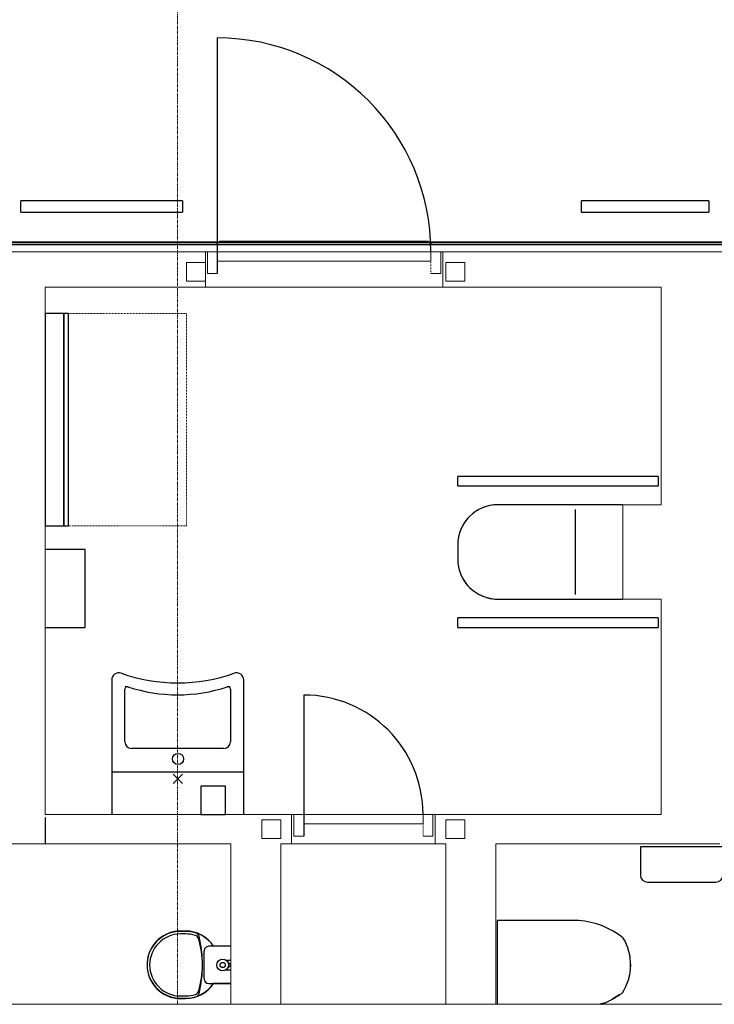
# Model space of a CAD drawing. Header units: millimetres. Extents: x 869791 to 957834, y 561000 to 598978.
# Tile 15 of 38: x 922973 to 925919, y 561000 to 565174. Entities that reach past the tile are written whole.
import ezdxf
from ezdxf.xclip import XClip

# ---------------------------------------------------------------- set-up
doc = ezdxf.new("R2010")
doc.units = ezdxf.units.MM
doc.header["$XCLIPFRAME"] = 2
for name, pattern in [('_T2 Aligning Line', [6.35, 3.175, -3.175]), ('_T2 Dash', [6.35, 3.175, -3.175]), ('_T2 Grid Line', [22.225, 12.7, -3.175, 3.175, -3.175]), ('_T2 Overhead', [6.6, 4, -1, 0.6, -1])]:
    doc.linetypes.add(name, pattern=pattern)
doc.layers.add('$AUDIT_BAD_LAYER1', color=7, linetype='Continuous')
for name, color, linetype, lineweight in [('0-1', 7, 'Continuous', 5), ('A2-1', 7, '_T2 Overhead', 5), ('A2-D', 7, 'Continuous', 5), ('A2-DOR-1', 7, '_T2 Overhead', 5), ('A2-DOR-2', 7, '_T2 Aligning Line', 5), ('A222-1', 7, 'Continuous', 9), ('A222-3', 7, '_T2 Overhead', 5), ('A24', 7, 'Continuous', 5), ('A24-2', 7, 'Continuous', 9), ('A254', 7, 'Continuous', 5), ('A272-1', 7, '_T2 Overhead', 5), ('A272-3', 7, '_T2 Dash', 5), ('A281-1-1', 7, '_T2 Overhead', 5), ('A822-1', 7, '_T2 Grid Line', 5), ('A852-TYNN', 7, 'Continuous', 5), ('A873-1', 7, '_T2 Overhead', 5), ('Imports in Families', 7, 'Continuous', 5)]:
    doc.layers.add(name, color=color, linetype=linetype, lineweight=lineweight)

# ---------------------------------------------------------------- blocks, each defined once
blk = doc.blocks.new('V313 - Urinal - 02 - A313 - Urinal - 02-35865300-19447-aa-tof-20-3000')
at = {"layer": '$AUDIT_BAD_LAYER1'}
for p, q in [((-18.2, 318.9), (-18.2, 297.7)), ((-17, 318.9), (-17, 297.7)), ((-7.2, 318.9), (-7.2, 297.7)), ((255.8, 297.7), (255.8, 318.9)), ((266.8, 297.7), (266.8, 318.9)), ((268, 297.7), (268, 318.9)), ((65.3, 219.4), (183.3, 219.4)), ((45.3, 199.4), (45.3, 179.1)), ((45.3, 179.1), (45.3, 106.2)), ((46.5, 179.1), (46.5, 106.2)), ((203.3, 179.1), (203.3, 199.4)), ((203.3, 106.2), (203.3, 179.1)), ((204.5, 106.2), (204.5, 179.1)), ((123.4, 106.2), (104.3, 125.4)), ((104.3, 125.4), (104.3, 106.2)), ((125.2, 106.2), (144.3, 125.4)), ((144.3, 125.4), (144.3, 106.2))]:
    blk.add_line(p, q, dxfattribs=at)
for radius in [24.8, 11]:
    blk.add_circle((124.3, 140.4), radius, dxfattribs=at)
for centre, radius, start, end in [((124.3, 318.9), 142.5, 360, 180), ((125.5, 318.9), 142.5, 360, 163.5658), ((124.3, 318.9), 131.5, 360, 180), ((125.5, 318.9), 142.5, 163.5658, 180), ((124.3, 297.7), 142.5, 180, 236.3316), ((125.5, 297.7), 142.5, 180, 236.3316), ((124.3, 297.7), 131.5, 180, 198.3428), ((124.3, 297.7), 142.5, 303.6684, 360), ((125.5, 297.7), 142.5, 303.6684, 360), ((124.3, 297.7), 131.5, 341.6572, 360), ((7.7, 260.2), 20, 197.7943, 256.1765), ((18.5, 262.6), 20, 198.3428, 252.2922), ((230.2, 262.6), 20, 287.7078, 341.6572), ((241, 260.2), 20, 283.8235, 342.2057), ((124.3, 734.3), 508.2, 256.1765, 283.8235), ((124.3, 594), 368, 252.2922, 287.7078), ((65.3, 199.4), 20, 90, 180), ((183.3, 199.4), 20, 360, 90)]:
    blk.add_arc(centre, radius, start, end, dxfattribs=at)
blk = doc.blocks.new('V313 - WC vegghengt kompakt - A313 - WC vegghengt kompakt - 375 x 570 mm-V52-19447-aa-tof-20-3000')
at = {"layer": '$AUDIT_BAD_LAYER1'}
for p, q in [((-62.5, 457.5), (-62.5, 111.2)), ((312.5, 111.2), (312.5, 457.9)), ((-62.5, 111.2), (312.5, 111.2))]:
    blk.add_line(p, q, dxfattribs=at)
for centre, radius, start, end in [((125, 456.3), 220.9, 57.3827, 120.8505), ((280.7, 431.2), 344.2, 141.3927, 175.6311), ((-42.3, 431.2), 355.8, 4.2964, 36.3989)]:
    blk.add_arc(centre, radius, start, end, dxfattribs=at)
for points, knots in [([(67.9, 668.7), (69.8, 669.2), (73.7, 670.2), (78.6, 671.3), (82.6, 672.1), (85.6, 672.7), (88.2, 673.2), (90.3, 673.5), (91.3, 673.7), (91.8, 673.7)], [0.2631579, 0.2631579, 0.2631579, 0.2631579, 0.2894737, 0.3157895, 0.3289474, 0.3421053, 0.3552632, 0.3618421, 0.3684211, 0.3684211, 0.3684211, 0.3684211]), ([(120.7, 676.2), (121.1, 676.2), (121.8, 676.2), (123.3, 676.2), (125.9, 676.2), (129, 676.2), (132.1, 676.1), (134.4, 676), (136.2, 675.9), (137.4, 675.9), (138.1, 675.9), (138.4, 675.8), (138.6, 675.8)], [0.47368421, 0.47368421, 0.47368421, 0.47368421, 0.47697368, 0.48026316, 0.48684211, 0.5, 0.50657895, 0.51315789, 0.51973684, 0.52302632, 0.52467105, 0.52631579, 0.52631579, 0.52631579, 0.52631579]), ([(252.9, 628), (256.2, 623.2), (262.1, 613.9), (267.9, 603.5), (270.5, 598.8)], [0.25, 0.25, 0.25, 0.25, 0.5, 0.6962763, 0.6962763, 0.6962763, 0.6962763])]:
    blk.add_open_spline(points, degree=3, knots=knots, dxfattribs=at)
for points in [[(164.9, 672.6), (167, 672.2), (171, 671.4), (174.9, 670.5), (176.9, 670)], [(287.7, 561.7), (289.6, 556.9), (291.4, 551.8), (293.3, 546.5)], [(303.9, 508.8), (305.1, 503.7), (306.1, 498.4), (307.1, 493.1)]]:
    blk.add_open_spline(points, degree=3, dxfattribs=at)
blk = doc.blocks.new('A20 - Slagdør - Enkel - A243 - DI_LTO - 0990 x 2240 mm-61930397-19447-aa-tof-20-3000')
at = {"layer": '$AUDIT_BAD_LAYER1'}
for p, q in [((367.7, -75), (367.7, 17)), ((367.7, -981), (367.7, -75))]:
    blk.add_line(p, q, dxfattribs=at)
blk.add_arc((367.7, -75), 906, 180, 270, dxfattribs=at)
at = {"layer": 'A2-D'}
for p, q in [((-538.3, 17), (-580.3, 17)), ((-580.3, 17), (-580.3, -75)), ((409.7, 17), (367.7, 17)), ((409.7, -75), (409.7, 17)), ((-538.3, -35), (367.7, -35)), ((-538.3, -75), (-538.3, -35)), ((367.7, -35), (367.7, -75)), ((-580.3, -75), (-538.3, -75)), ((367.7, -75), (-538.3, -75)), ((367.7, -75), (409.7, -75))]:
    blk.add_line(p, q, dxfattribs=at)
at = {"layer": 'A2-DOR-2'}
blk.add_line((-538.3, -75), (-538.3, 17), dxfattribs=at)
blk = doc.blocks.new('B222 - HUP - B222 - HUP - 80 x 80 x 6_3 mm-61478675-19447-aa-tof-20-3000')
at = {"layer": 'A222-1'}
for p, q in [((-40, 40), (40, 40)), ((-40, -40), (-40, 40)), ((-40, -40), (-40, 40)), ((-40, 40), (40, 40)), ((40, 40), (40, -40)), ((40, 40), (40, -40)), ((40, -40), (-40, -40)), ((40, -40), (-40, -40))]:
    blk.add_line(p, q, dxfattribs=at)
blk = doc.blocks.new('V313 - HC WC - A313 - HCWC-66348258-19447-aa-tof-20-3000')
at = {"layer": '$AUDIT_BAD_LAYER1'}
for p, q in [((-195, 987.5), (-195, 137.5)), ((-195, 987.5), (-155, 987.5)), ((-155, 137.5), (-155, 987.5)), ((155, 987.5), (95, 987.5)), ((405, 987.5), (405, 137.5)), ((405, 987.5), (445, 987.5)), ((445, 137.5), (445, 987.5)), ((-75, 817.5), (-75, 287.5)), ((325, 287.5), (325, 817.5)), ((-55, 487.5), (305, 487.5)), ((-155, 137.5), (-195, 137.5)), ((445, 137.5), (405, 137.5))]:
    blk.add_line(p, q, dxfattribs=at)
for centre, start, end in [((95, 817.5), 90, 180), ((95, 817.5), 105, 135), ((155, 817.5), 360, 90), ((155, 817.5), 45, 75), ((95, 817.5), 150, 180), ((155, 817.5), 360, 30)]:
    blk.add_arc(centre, 170, start, end, dxfattribs=at)
blk = doc.blocks.new('A292-Stellebord - A292 - Stellebord - 80 x 900 mm-V323-19447-aa-tof-20-3000')
at = {"layer": '$AUDIT_BAD_LAYER1'}
for p, q in [((575, 175), (-325, 175)), ((-325, 175), (-325, 155)), ((575, 155), (575, 175)), ((-325, 155), (575, 155)), ((575, 155), (-325, 155)), ((-325, 155), (-325, 75)), ((575, 75), (575, 155)), ((-325, 75), (575, 75))]:
    blk.add_line(p, q, dxfattribs=at)
at = {"layer": 'A272-3'}
for p, q in [((-325, 675), (575, 675)), ((-325, 175), (-325, 675)), ((575, 675), (575, 175))]:
    blk.add_line(p, q, dxfattribs=at)
blk = doc.blocks.new('A270 - Toalettpapirholder - rullpapir - A271 - Toalettpapirholder-V55-19447-aa-tof-20-3000')
at = {"layer": '$AUDIT_BAD_LAYER1'}
for p, q in [((145, 150), (-145, 150)), ((-175, 120), (-175, 0)), ((175, 0), (175, 120)), ((-175, 0), (175, 0))]:
    blk.add_line(p, q, dxfattribs=at)
for centre, start, end in [((-145, 120), 90, 180), ((145, 120), 0, 90)]:
    blk.add_arc(centre, 30, start, end, dxfattribs=at)
blk = doc.blocks.new('System Panel - A245 - KL-S01 - Veggkledning metallplate sokkel - IGK - 10mm-55328322-19447-aa-tof-20-3000')
at = {"layer": '$AUDIT_BAD_LAYER1'}
for p, q in [((-628, 0), (628, 0)), ((-628, 0), (-628, -10)), ((628, 0), (628, -10)), ((628, -10), (-628, -10))]:
    blk.add_line(p, q, dxfattribs=at)
blk = doc.blocks.new('System Panel - A245 - KL-G07_1 - Veggkledning glasspanel-55328430-19447-aa-tof-20-3000')
at = {"layer": '$AUDIT_BAD_LAYER1'}
for p, q in [((628, 0), (-628, 0)), ((-628, 0), (-628, -10)), ((628, -10), (628, 0)), ((-628, -10), (628, -10))]:
    blk.add_line(p, q, dxfattribs=at)
blk = doc.blocks.new('V313 - HC Vask 3D - A313 - HC Vask - 560 x 600 mm-V327-19447-aa-tof-20-3000')
at = {"layer": '$AUDIT_BAD_LAYER1'}
for p, q in [((-155, 632.5), (-155, 241.2)), ((405, 241.2), (405, 632.5)), ((-108.7, 603.8), (-109, 603.8)), ((-99, 370), (-99, 593.8)), ((-85.2, 603.8), (-97.7, 603.8)), ((347.7, 603.8), (335.2, 603.8)), ((349, 593.8), (349, 370)), ((321, 342), (-71, 342)), ((405, 241.2), (-155, 241.2)), ((-155, 241.2), (-155, 62.5)), ((144.8, 233), (105.2, 193.4)), ((105.2, 233), (144.8, 193.4)), ((405, 62.5), (405, 241.2))]:
    blk.add_line(p, q, dxfattribs=at)
blk.add_circle((126.7, 297.7), 23.5, dxfattribs=at)
for centre, radius, start, end in [((-125, 632.5), 30, 70.7424, 180), ((125, 1348.1), 728, 250.7424, 289.2576), ((375, 632.5), 30, 360, 109.2576), ((-89, 593.8), 10, 71.7126, 180), ((125, 1241.4), 672, 251.7126, 288.2874), ((339, 593.8), 10, 0, 108.2874), ((-71, 370), 28, 180, 270), ((321, 370), 28, 270, 0)]:
    blk.add_arc(centre, radius, start, end, dxfattribs=at)
blk = doc.blocks.new('A271 - Håndtorrer _ Avfall _ Såpedisp - A271 - Såpedisp 105 x 270 x 120-V224-19447-aa-tof-20-3000')
at = {"layer": '$AUDIT_BAD_LAYER1'}
for p, q in [((177.5, 182.5), (72.5, 182.5)), ((72.5, 182.5), (72.5, 62.5)), ((177.5, 62.5), (177.5, 182.5)), ((72.5, 62.5), (177.5, 62.5))]:
    blk.add_line(p, q, dxfattribs=at)
blk = doc.blocks.new('System Panel - A245 - KL-S01 - Veggkledning metallplate sokkel - IGK - 10mm-53387814-19447-aa-tof-20-3000')
at = {"layer": '$AUDIT_BAD_LAYER1'}
for p, q in [((-453, 0), (453, 0)), ((-453, 0), (-453, -10)), ((453, 0), (453, -10)), ((453, -10), (-453, -10))]:
    blk.add_line(p, q, dxfattribs=at)
blk = doc.blocks.new('System Panel - A245 - KL-G07_2 - Veggkledning glasspanel-53433469-19447-aa-tof-20-3000')
at = {"layer": '$AUDIT_BAD_LAYER1'}
for p, q in [((453, 0), (-453, 0)), ((-453, 0), (-453, -10)), ((453, -10), (453, 0)), ((-453, -10), (453, -10))]:
    blk.add_line(p, q, dxfattribs=at)
blk = doc.blocks.new('System Panel - A245 - KL-S01 - Veggkledning metallplate sokkel - IGK - 10mm-55328333-19447-aa-tof-20-3000')
at = {"layer": '$AUDIT_BAD_LAYER1'}
for p, q in [((-455.5, 0), (455.5, 0)), ((-455.5, 0), (-455.5, -10)), ((455.5, 0), (455.5, -10)), ((455.5, -10), (-455.5, -10))]:
    blk.add_line(p, q, dxfattribs=at)
blk = doc.blocks.new('System Panel - A245 - KL-G07_1 - Veggkledning glasspanel-55328434-19447-aa-tof-20-3000')
at = {"layer": '$AUDIT_BAD_LAYER1'}
for p, q in [((455.5, 0), (-455.5, 0)), ((-455.5, 0), (-455.5, -10)), ((455.5, -10), (455.5, 0)), ((-455.5, -10), (455.5, -10))]:
    blk.add_line(p, q, dxfattribs=at)
blk = doc.blocks.new('A20 - Slagdør - Enkel - A243 - DI_LTO - 0590 x 2240 mm-61930342-19447-aa-tof-20-3000')
at = {"layer": '$AUDIT_BAD_LAYER1'}
for p, q in [((167.7, -62.5), (167.7, 29.5)), ((167.7, -568.5), (167.7, -62.5))]:
    blk.add_line(p, q, dxfattribs=at)
blk.add_arc((167.7, -62.5), 506, 180, 270, dxfattribs=at)
at = {"layer": 'A2-D'}
for p, q in [((-338.3, 29.5), (-380.3, 29.5)), ((-380.3, 29.5), (-380.3, -62.5)), ((209.7, 29.5), (167.7, 29.5)), ((209.7, -62.5), (209.7, 29.5)), ((-338.3, -22.5), (167.7, -22.5)), ((-338.3, -62.5), (-338.3, -22.5)), ((167.7, -22.5), (167.7, -62.5)), ((-380.3, -62.5), (-338.3, -62.5)), ((167.7, -62.5), (-338.3, -62.5)), ((167.7, -62.5), (209.7, -62.5))]:
    blk.add_line(p, q, dxfattribs=at)
at = {"layer": 'A2-DOR-2'}
blk.add_line((-338.3, -62.5), (-338.3, 29.5), dxfattribs=at)
blk = doc.blocks.new('A271 - Håndtorrer _ Avfall _ Såpedisp - A271 - Avfall - 330 x 510 x 170-V334-19447-aa-tof-20-3000')
at = {"layer": '$AUDIT_BAD_LAYER1'}
for p, q in [((290, 245), (-40, 245)), ((-40, 245), (-40, 75)), ((290, 75), (290, 245))]:
    blk.add_line(p, q, dxfattribs=at)
blk = doc.blocks.new('A240 - PN_Rullestol - PN_RULLESTOL_dwg-60464688-19447-aa-tof-20-3000')
at = {"layer": 'Imports in Families'}
for p, q in [((10530, 0), (10671.8, 0)), ((11247.2, 0), (11303.9, 0)), ((11303.9, 0), (11416, 0)), ((11416, 0), (11398.7, 0))]:
    blk.add_line(p, q, dxfattribs=at)
at = {"layer": 'Imports in Families', "flags": 128}
for points in [[(10671.8, 0), (10677.5, 0), (10670.1, 0), (10662.9, 0), (10655.8, 0), (10648.9, 0), (10642.2, 0), (10635.7, 0), (10629.4, 0), (10623.2, 0), (10617.3, 0), (10611.6, 0), (10606.1, 0), (10600.8, 0), (10595.7, 0), (10590.8, 0), (10586.2, 0), (10581.8, 0), (10577.6, 0), (10573.7, 0), (10570, 0), (10566.6, 0), (10563.4, 0), (10560.4, 0), (10557.8, 0), (10555.4, 0), (10553.2, 0), (10551.3, 0), (10549.7, 0), (10548.4, 0), (10547.4, 0), (10546.7, 0), (10546.2, 0), (10546.1, 0), (10546.2, 0), (10546.5, 0), (10547.1, 0), (10547.8, 0), (10548.8, 0), (10550.1, 0), (10551.5, 0), (10553.1, 0), (10554.9, 0), (10557, 0), (10559.2, 0), (10561.7, 0), (10564.3, 0), (10567.1, 0), (10570.1, 0), (10573.3, 0), (10576.7, 0), (10580.3, 0), (10584, 0), (10588, 0), (10592.1, 0), (10596.3, 0), (10600.7, 0), (10605.3, 0), (10610.1, 0), (10615, 0), (10620.1, 0), (10625.3, 0), (10630.7, 0), (10636.2, 0), (10641.9, 0), (10647.7, 0), (10653.7, 0), (10659.8, 0), (10666, 0), (10672.4, 0), (10678.8, 0), (10685.5, 0), (10692.2, 0), (10699.1, 0), (10706, 0), (10713.1, 0), (10720.3, 0), (10727.7, 0), (10735.1, 0), (10742.6, 0), (10750.2, 0), (10758, 0), (10765.8, 0), (10773.7, 0), (10781.7, 0), (10789.8, 0), (10798, 0), (10806.3, 0), (10814.6, 0), (10823.1, 0), (10831.6, 0), (10840.1, 0), (10848.8, 0), (10857.5, 0), (10866.3, 0), (10875.1, 0), (10884, 0), (10892.9, 0), (10901.1, 0), (10909.2, 0), (10917.3, 0), (10925.3, 0), (10933.2, 0), (10941.1, 0), (10949, 0), (10956.8, 0), (10964.5, 0), (10972.2, 0), (10979.8, 0), (10987.3, 0), (10994.8, 0), (11002.2, 0), (11009.5, 0), (11016.8, 0), (11023.9, 0), (11031, 0), (11038, 0), (11045, 0), (11051.8, 0), (11058.6, 0), (11065.2, 0), (11071.8, 0), (11078.3, 0), (11084.7, 0), (11091, 0), (11097.2, 0), (11103.2, 0), (11109.2, 0), (11115.1, 0), (11120.9, 0), (11126.5, 0), (11132.1, 0), (11137.5, 0), (11142.8, 0), (11148, 0), (11153.1, 0), (11158.1, 0), (11162.9, 0), (11167.6, 0), (11172.2, 0), (11176.6, 0), (11181, 0), (11185.1, 0), (11189.2, 0), (11193.1, 0), (11196.9, 0), (11200.5, 0), (11204, 0), (11207.3, 0), (11210.5, 0), (11213.5, 0), (11216.4, 0), (11219.1, 0), (11221.7, 0), (11224.1, 0), (11226.3, 0), (11228.4, 0), (11230.3, 0), (11232.1, 0), (11233.7, 0), (11235.1, 0), (11236.3, 0), (11301.4, 0), (11298.4, 0), (11295.2, 0), (11291.8, 0), (11288.4, 0), (11284.7, 0), (11281, 0), (11277.1, 0), (11273.1, 0), (11269, 0), (11264.8, 0), (11260.4, 0), (11255.9, 0), (11251.3, 0), (11246.6, 0), (11241.7, 0), (11236.8, 0), (11231.7, 0), (11226.5, 0), (11221.2, 0), (11215.8, 0), (11210.3, 0), (11204.6, 0), (11198.9, 0), (11193.1, 0), (11187.1, 0), (11181.1, 0), (11175, 0), (11168.7, 0), (11162.4, 0), (11156, 0), (11149.5, 0), (11142.8, 0), (11136.2, 0), (11129.4, 0), (11122.5, 0), (11115.6, 0), (11108.5, 0), (11101.4, 0), (11094.2, 0), (11086.9, 0), (11079.6, 0), (11072.2, 0), (11064.7, 0), (11057.1, 0), (11049.4, 0), (11041.7, 0), (11033.9, 0), (11026.1, 0), (11018.2, 0), (11010.2, 0), (11002.2, 0), (10994.1, 0), (10985.9, 0), (10977.7, 0), (10969.5, 0), (10961.2, 0), (10952.8, 0), (10944.4, 0), (10935.9, 0), (10927.4, 0), (10918.8, 0), (10910.2, 0), (10901.6, 0), (10892.9, 0), (10878.8, 0), (10864.8, 0), (10851, 0), (10837.2, 0), (10823.6, 0), (10810.2, 0), (10796.8, 0), (10783.7, 0), (10770.6, 0), (10757.8, 0), (10745.1, 0), (10732.6, 0), (10720.3, 0), (10708.1, 0), (10696.2, 0), (10684.5, 0), (10673, 0), (10661.7, 0), (10650.6, 0), (10639.7, 0), (10629.1, 0), (10618.8, 0), (10608.7, 0), (10598.8, 0), (10589.2, 0), (10579.9, 0), (10570.9, 0), (10562.1, 0), (10553.6, 0), (10545.5, 0), (10537.6, 0), (10530, 0)], [(11398.7, 0), (11231.1, 0), (10853.1, 0), (10850.2, 0), (10847.3, 0), (10844.5, 0), (10841.6, 0), (10838.8, 0), (10836, 0), (10833.2, 0), (10830.5, 0), (10827.7, 0), (10825, 0), (10822.3, 0), (10819.6, 0), (10817, 0), (10814.3, 0), (10811.7, 0), (10809.2, 0), (10806.6, 0), (10804.1, 0), (10801.6, 0), (10799.2, 0), (10796.7, 0), (10794.3, 0), (10792, 0), (10789.7, 0), (10787.4, 0), (10785.1, 0), (10782.9, 0), (10780.7, 0), (10778.5, 0), (10776.4, 0), (10774.4, 0), (10772.3, 0), (10770.4, 0), (10768.4, 0), (10766.5, 0), (10764.7, 0), (10762.8, 0), (10761.1, 0), (10759.4, 0), (10757.7, 0), (10756.1, 0), (10754.5, 0), (10753, 0), (10751.5, 0), (10750.1, 0), (10748.7, 0), (10747.4, 0), (10746.1, 0), (10744.9, 0), (10743.7, 0), (10742.6, 0), (10741.6, 0), (10740.6, 0), (10739.7, 0), (10738.8, 0), (10738.1, 0), (10737.3, 0), (10736.6, 0), (10736, 0), (10735.5, 0), (10735, 0), (10734.6, 0), (10734.2, 0), (10734, 0), (10713.7, 0), (10713.6, 0), (10713.5, 0), (10713.6, 0), (10713.7, 0), (10713.9, 0), (10714.1, 0), (10714.4, 0), (10714.8, 0), (10715.3, 0), (10715.8, 0), (10716.4, 0), (10717, 0), (10717.8, 0), (10718.5, 0), (10719.4, 0), (10720.3, 0), (10721.2, 0), (10722.3, 0), (10723.3, 0), (10724.5, 0), (10725.7, 0), (10726.9, 0), (10728.2, 0), (10729.6, 0), (10731, 0), (10732.5, 0), (10734, 0), (10735.6, 0), (10737.2, 0), (10738.9, 0), (10740.6, 0), (10741.2, 0)], [(10911.2, 0), (10912.4, 0), (10914.2, 0), (10915.8, 0), (10917.4, 0), (10919, 0), (10920.5, 0), (10922, 0), (10923.4, 0), (10924.8, 0), (10926.1, 0), (10927.3, 0), (10928.5, 0), (10929.6, 0), (10930.7, 0), (10931.7, 0), (10932.7, 0), (10933.6, 0), (10934.4, 0), (10935.2, 0), (10935.9, 0), (10936.5, 0), (10937.1, 0), (10937.6, 0), (10938.1, 0), (10938.4, 0), (10938.7, 0), (10939, 0), (10946.4, 0), (11164.5, 0), (11165.9, 0), (11167.3, 0), (11168.7, 0), (11170, 0), (11171.4, 0), (11172.7, 0), (11174.1, 0), (11175.4, 0), (11176.7, 0), (11178, 0), (11179.3, 0), (11180.5, 0), (11181.8, 0), (11183, 0), (11184.2, 0), (11185.4, 0), (11186.6, 0), (11187.8, 0), (11188.9, 0), (11190.1, 0), (11191.2, 0), (11192.3, 0), (11193.4, 0), (11194.4, 0), (11195.5, 0), (11196.5, 0), (11197.5, 0), (11198.5, 0), (11199.5, 0), (11200.4, 0), (11201.3, 0), (11202.2, 0), (11203.1, 0), (11204, 0), (11204.8, 0), (11205.6, 0), (11206.4, 0), (11207.2, 0), (11207.9, 0), (11208.6, 0), (11209.3, 0), (11210, 0), (11210.6, 0), (11211.2, 0), (11211.8, 0), (11212.4, 0), (11212.9, 0), (11213.4, 0), (11213.9, 0), (11214.4, 0), (11214.8, 0), (11215.2, 0), (11215.5, 0), (11215.9, 0), (11216.2, 0), (11216.4, 0), (11216.7, 0), (11216.9, 0), (11217.1, 0), (11217.2, 0), (11217.3, 0), (11217.4, 0), (11217.5, 0)], [(11217.5, 0), (11217.4, 0), (11217.3, 0), (11217.2, 0), (11217.1, 0), (11216.9, 0), (11216.7, 0), (11216.4, 0), (11216.1, 0), (11215.8, 0), (11215.5, 0), (11215.1, 0), (11214.7, 0), (11214.3, 0), (11213.8, 0), (11213.3, 0), (11212.8, 0), (11212.3, 0), (11211.7, 0), (11211.1, 0), (11210.5, 0), (11209.8, 0), (11209.1, 0), (11208.4, 0), (11207.7, 0), (11207, 0), (11206.2, 0), (11205.4, 0), (11204.6, 0), (11203.7, 0), (11202.8, 0), (11202, 0), (11201, 0), (11200.1, 0), (11199.2, 0), (11198.2, 0), (11197.2, 0), (11196.2, 0), (11195.2, 0), (11194.1, 0), (11193, 0), (11192, 0), (11190.9, 0), (11189.7, 0), (11188.6, 0), (11187.5, 0), (11186.3, 0), (11185.1, 0), (11183.9, 0), (11182.7, 0), (11181.5, 0), (11180.3, 0), (11179, 0), (11177.7, 0), (11176.5, 0), (11175.2, 0), (11173.9, 0), (11172.6, 0), (11171.3, 0), (11169.9, 0), (11168.6, 0), (11167.2, 0), (11165.9, 0), (11164.5, 0), (10952.3, 0), (10955.6, 0), (11247.2, 0)]]:
    blk.add_lwpolyline(points, dxfattribs=at)
blk = doc.blocks.new('A240 - PN_Rullestol - A240 - PN_Rullestol-60464689-19447-aa-tof-20-3000')
blk.add_blockref('A240 - PN_Rullestol - PN_RULLESTOL_dwg-60464688-19447-aa-tof-20-3000', (-10652.8, -109))
blk = doc.blocks.new('A247 - Fendring - A247 Fendring - FE-S13 - Avviser_ montert m_ brakett_ fotplate nedfrest i installasjonsgulv_ 1 rør Ø_49 mm-70399187-19447-aa-tof-20-3000')
at = {"layer": '$AUDIT_BAD_LAYER1'}
for p, q in [((540, 24.2), (0, 24.2)), ((0, -24.2), (0, 24.2)), ((0, 24.2), (0, 23.4)), ((540, 23.4), (540, 24.2)), ((540, 24.2), (540, -24.2)), ((0, -23.4), (0, -24.2)), ((0, -24.2), (540, -24.2)), ((540, -24.2), (540, -23.4))]:
    blk.add_line(p, q, dxfattribs=at)
blk = doc.blocks.new('A247 - Fendring - A247 Fendring - FE-S13 - Avviser_ montert m_ brakett_ fotplate nedfrest i installasjonsgulv_ 1 rør Ø_49 mm-70399188-19447-aa-tof-20-3000')
at = {"layer": '$AUDIT_BAD_LAYER1'}
for p, q in [((685, 24.2), (0, 24.2)), ((0, -24.2), (0, 24.2)), ((685, 24.2), (685, -24.2)), ((0, -24.2), (685, -24.2))]:
    blk.add_line(p, q, dxfattribs=at)
blk = doc.blocks.new('gmtio-a-200-1-0001_rvt-1-19447-aa-tof-20-3000')
at = {"layer": 'A24'}
for p, q in [((592119, 564190), (592169.5, 564190)), ((593075.5, 564190), (593126.1, 564190)), ((593126.1, 564040), (592119, 564040)), ((592484, 561805), (592536, 561805)), ((593042, 561805), (593094, 561805)), ((593094, 561680), (592484, 561680))]:
    blk.add_line(p, q, dxfattribs=at)
at = {"layer": 'A24-2'}
for p, q in [((592119, 564190), (591258.5, 564190)), ((592119, 564145), (592119, 564190)), ((594331.5, 564190), (593126.1, 564190)), ((593126.1, 564190), (593126.1, 564040)), ((592119, 564040), (592119, 564065)), ((591439, 564040), (592119, 564040)), ((591439, 563927.5), (591439, 564040)), ((593126.1, 564040), (594051.5, 564040)), ((594051.5, 564040), (594051.5, 563117.5)), ((594051.5, 563117.5), (593889, 563117.5)), ((593889, 563117.5), (593889, 562717.5)), ((591439, 562482.5), (591439, 563027.5)), ((593889, 562717.5), (594051.5, 562717.5)), ((594051.5, 562717.5), (594051.5, 561805)), ((591439, 561805), (591439, 562482.5)), ((592099.2, 561805), (591439, 561805)), ((592484, 561805), (592204.2, 561805)), ((592484, 561680), (592484, 561805)), ((594051.5, 561805), (593094, 561805)), ((593094, 561805), (593094, 561680)), ((591440.3, 561792.5), (591439, 561792.5)), ((591439, 561792.5), (591439, 561680)), ((591440.3, 561680), (591440.3, 561792.5)), ((590972.5, 561680), (591440.3, 561680)), ((591439, 561680), (592226.5, 561680)), ((592226.5, 561680), (592226.5, 558405)), ((592439, 559520), (592439, 561680)), ((592439, 561680), (592484, 561680)), ((593094, 561680), (593139, 561680)), ((593139, 561680), (593139, 559520)), ((593351.5, 560655), (593351.5, 561680)), ((593351.5, 561680), (594051.5, 561680)), ((594051.5, 561680), (594301.5, 561680))]:
    blk.add_line(p, q, dxfattribs=at)
at = {"layer": 'A254'}
for p, q in [((592119, 564190), (592169.5, 564190)), ((593075.5, 564190), (593126.1, 564190)), ((593126.1, 564040), (592119, 564040))]:
    blk.add_line(p, q, dxfattribs=at)
at = {"layer": '$AUDIT_BAD_LAYER1', "rotation": 180}
for name, p in [('System Panel - A245 - KL-S01 - Veggkledning metallplate sokkel - IGK - 10mm-55328333-19447-aa-tof-20-3000', (591714, 564220)), ('System Panel - A245 - KL-G07_1 - Veggkledning glasspanel-55328434-19447-aa-tof-20-3000', (591714, 564220)), ('System Panel - A245 - KL-S01 - Veggkledning metallplate sokkel - IGK - 10mm-53387814-19447-aa-tof-20-3000', (592622.5, 564220)), ('System Panel - A245 - KL-G07_2 - Veggkledning glasspanel-53433469-19447-aa-tof-20-3000', (592622.5, 564220)), ('System Panel - A245 - KL-S01 - Veggkledning metallplate sokkel - IGK - 10mm-55328322-19447-aa-tof-20-3000', (593703.5, 564220)), ('System Panel - A245 - KL-G07_1 - Veggkledning glasspanel-55328430-19447-aa-tof-20-3000', (593703.5, 564220))]:
    blk.add_blockref(name, p, dxfattribs=at)
at = {"layer": 'A2-1'}
blk.add_blockref('A240 - PN_Rullestol - A240 - PN_Rullestol-60464689-19447-aa-tof-20-3000', (592302.3, 564344), dxfattribs=at)
at = {"layer": 'A2-DOR-1', "rotation": 180}
for name, p in [('A20 - Slagdør - Enkel - A243 - DI_LTO - 0990 x 2240 mm-61930397-19447-aa-tof-20-3000', (592537.2, 564115)), ('A20 - Slagdør - Enkel - A243 - DI_LTO - 0590 x 2240 mm-61930342-19447-aa-tof-20-3000', (592703.7, 561742.5))]:
    blk.add_blockref(name, p, dxfattribs=at)
at = {"layer": 'A222-3', "rotation": 180}
for p in [(592079, 564105), (593179, 564105), (592399, 561742.5), (593179, 561742.5)]:
    blk.add_blockref('B222 - HUP - B222 - HUP - 80 x 80 x 6_3 mm-61478675-19447-aa-tof-20-3000', p, dxfattribs=at)
at = {"layer": 'A272-1'}
for name, p, rotation in [('A292-Stellebord - A292 - Stellebord - 80 x 900 mm-V323-19447-aa-tof-20-3000', (591364, 563602.5), 270), ('A271 - Håndtorrer _ Avfall _ Såpedisp - A271 - Avfall - 330 x 510 x 170-V334-19447-aa-tof-20-3000', (591364, 562887.5), 270), ('A270 - Toalettpapirholder - rullpapir - A271 - Toalettpapirholder-V55-19447-aa-tof-20-3000', (594139, 561667.5), 180)]:
    blk.add_blockref(name, p, dxfattribs=dict(at, rotation=rotation))
blk.add_blockref('A271 - Håndtorrer _ Avfall _ Såpedisp - A271 - Såpedisp 105 x 270 x 120-V224-19447-aa-tof-20-3000', (592026.7, 561742.5), dxfattribs=at)
at = {"layer": 'A281-1-1'}
for name, p in [('A247 - Fendring - A247 Fendring - FE-S13 - Avviser_ montert m_ brakett_ fotplate nedfrest i installasjonsgulv_ 1 rør Ø_49 mm-70399188-19447-aa-tof-20-3000', (591336.2, 564381.5)), ('A247 - Fendring - A247 Fendring - FE-S13 - Avviser_ montert m_ brakett_ fotplate nedfrest i installasjonsgulv_ 1 rør Ø_49 mm-70399187-19447-aa-tof-20-3000', (593713.7, 564381.5))]:
    blk.add_blockref(name, p, dxfattribs=at)
at = {"layer": 'A873-1'}
for name, p, rotation in [('V313 - HC WC - A313 - HCWC-66348258-19447-aa-tof-20-3000', (594176.5, 562792.5), 90), ('V313 - WC vegghengt kompakt - A313 - WC vegghengt kompakt - 375 x 570 mm-V52-19447-aa-tof-20-3000', (593245.3, 561292.5), 270), ('V313 - Urinal - 02 - A313 - Urinal - 02-35865300-19447-aa-tof-20-3000', (592332.8, 561042.5), 90)]:
    blk.add_blockref(name, p, dxfattribs=dict(at, rotation=rotation))
blk.add_blockref('V313 - HC Vask 3D - A313 - HC Vask - 560 x 600 mm-V327-19447-aa-tof-20-3000', (591876.5, 561742.5), dxfattribs=at)

msp = doc.modelspace()

# ---------------------------------------------------------------- linework, layer by layer
at = {"layer": 'A822-1'}
for p, q in [((923641.3, 561000), (923641.3, 596498.8)), ((869791.3, 561000), (957833.9, 561000))]:
    msp.add_line(p, q, dxfattribs=at)
at = {"layer": 'A852-TYNN'}
msp.add_lwpolyline([(957833.9, 596498.8), (869791.3, 596498.8), (869791.3, 561000), (957833.9, 561000)], close=True, dxfattribs=at)

# ---------------------------------------------------------------- block references
at = {"layer": '0-1'}
ref = msp.add_blockref('gmtio-a-200-1-0001_rvt-1-19447-aa-tof-20-3000', (331641.3, 0), dxfattribs=at)
XClip(ref).set_block_clipping_path([(538149.9999999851, 560999.9999999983), (626192.6181362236, 596498.7507570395)])

doc.saveas('drawing.dxf')
